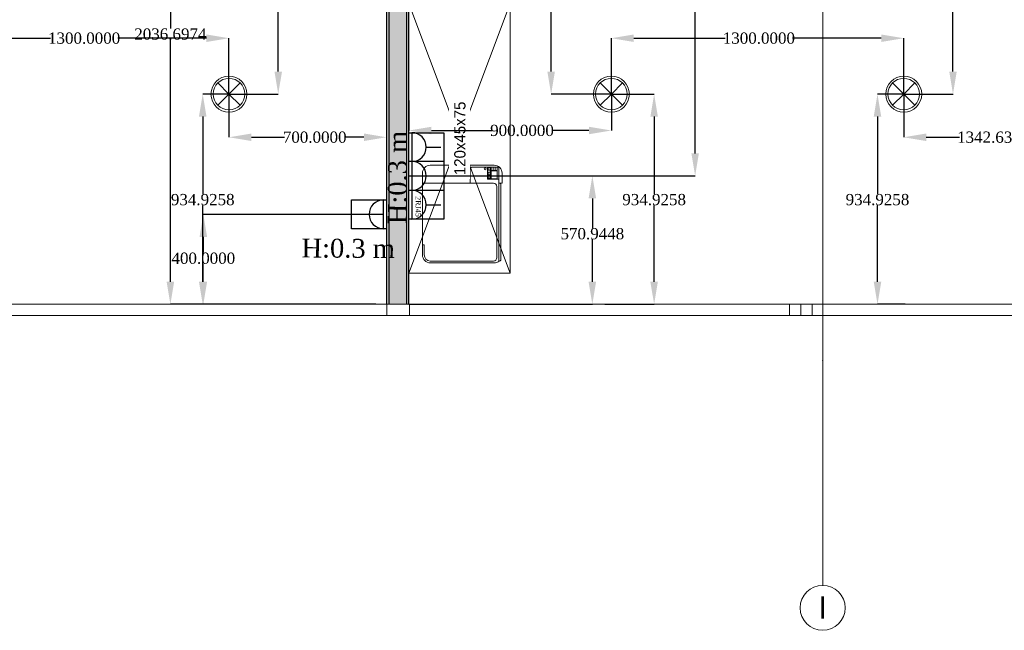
# Model space of a CAD drawing. Header units: millimetres. Extents: x 0 to 88385, y 0 to 41127.
# Tile 180 of 244: x 81661 to 86039, y 11503 to 14219. Entities that reach past the tile are written whole.
import ezdxf
from ezdxf.enums import TextEntityAlignment as Align

# ---------------------------------------------------------------- set-up
doc = ezdxf.new("R2010")
doc.units = ezdxf.units.MM
doc.header["$MEASUREMENT"] = 0
doc.set_wipeout_variables(frame=1)
doc.linetypes.add('Wipeout_Contour', pattern=[1000, 0, -1000])
for name, color, linetype in [('- განათება', 7, 'Continuous'), ('- საშტეფცელო როზეტები', 7, 'Continuous'), ('New_Structural - Bearing', 7, 'Continuous'), ('Structural - Bearing', 7, 'Continuous'), ('Structural - Grid', 7, 'Continuous')]:
    doc.layers.add(name, color=color, linetype=linetype)
for name, color, linetype, lineweight in [('Archicad Windows_Pen_No__1', 7, 'Continuous', 13), ('New_Annotation - Text_Pen_No__1', 7, 'Continuous', 13), ('New_Interior - Furniture _Pen_No__1', 7, 'Continuous', 13), ('New_Structural - Bearing_Pen_No__1', 7, 'Continuous', 13), ('Structural - Bearing_Pen_No__1', 7, 'Continuous', 13)]:
    doc.layers.add(name, color=color, linetype=linetype, lineweight=lineweight)
for name, color, linetype, lineweight, true_color in [('New_Interior - Lamp_Pen_No__77', 7, 'Continuous', 20, 0xffeb28), ('New_Structural - Bearing_Pen_No__5', 7, 'Continuous', 25, 0x40a5ff), ('New_Structural - Bearing_Pen_No__57', 7, 'Continuous', 25, 0xdcd214), ('Structural - Grid_Pen_No__81', 7, 'Continuous', 20, 0x6a6a6a)]:
    doc.layers.add(name, color=color, linetype=linetype, lineweight=lineweight, true_color=true_color)
doc.styles.add('GENERATED_STYLE_2', font='txt')
doc.styles.get("Standard").update_dxf_attribs({"font": 'sylfaen.ttf'})
doc.dimstyles.get("Standard").update_dxf_attribs({"dimtxt": 0.18, "dimasz": 0.18, "dimexe": 0.18, "dimexo": 0.0625, "dimgap": 0.09, "dimtad": 0, "dimtih": 1, "dimtoh": 1, "dimdec": 4, "dimzin": 0, "dimdsep": 46, "dimtxsty": 'Standard', "dimcen": 0.09, "dimadec": 0, "dimazin": 0, "dimtfac": 1, "dimtdec": 4, "dimtofl": 0, "dimtmove": 0, "dimatfit": 3, "dimfxl": 1, "dimtolj": 1, "dimtzin": 0, "dimarcsym": 0})

# ---------------------------------------------------------------- blocks, each defined once
blk = doc.blocks.new('Slab_1', base_point=(2744.3, 12903.1))
at = {"layer": 'Structural - Bearing_Pen_No__1', "color": 7, "linetype": 'Continuous', "lineweight": 13, "flags": 128}
blk.add_lwpolyline([(2744.3, 12903.1), (2744.3, 39238), (-9233.8, 39238), (-16833.8, 39238), (-23183.8, 39238), (-23183.8, 32838), (-47183.8, 32838), (-47183.8, 12903.1)], close=True, dxfattribs=at)
blk = doc.blocks.new('Horizontal Multi-Sash Window_6')
at = {"layer": 'Archicad Windows_Pen_No__1', "color": 7, "linetype": 'Continuous', "lineweight": 13}
for p, q in [((-900, 0), (900, 0)), ((-900, 0), (-850, 0)), ((-900, 0), (-900, -50)), ((-900, 0), (-900, -50)), ((-850, 0), (-850, -50)), ((-850, 0), (850, 0)), ((850, -50), (850, 0)), ((850, 0), (900, 0)), ((900, 0), (900, -50)), ((900, 0), (900, -50)), ((-900, -50), (900, -50)), ((-850, -50), (-900, -50)), ((850, -50), (-850, -50)), ((900, -50), (850, -50))]:
    blk.add_line(p, q, dxfattribs=at)
blk = doc.blocks.new('Horizontal Multi-Sash Window_7')
at = {"layer": 'Archicad Windows_Pen_No__1', "color": 7, "linetype": 'Continuous', "lineweight": 13}
for p, q in [((-8951.5, 0), (8951.5, 0)), ((-8951.5, 0), (-8901.5, 0)), ((-8951.5, 0), (-8951.5, -50)), ((-8951.5, 0), (-8951.5, -50)), ((-8901.5, 0), (-8901.5, -50)), ((-8901.5, 0), (-7211.2, 0)), ((-7211.2, -50), (-7211.2, 0)), ((-7211.2, 0), (-7161.2, 0)), ((-7161.2, 0), (-7111.2, 0)), ((-7111.2, 0), (-7111.2, -50)), ((-7111.2, 0), (-5420.9, 0)), ((-8951.5, -50), (8951.5, -50)), ((-8901.5, -50), (-8951.5, -50)), ((-7211.2, -50), (-8901.5, -50)), ((-7161.2, -50), (-7211.2, -50)), ((-7111.2, -50), (-7161.2, -50)), ((-5420.9, -50), (-7111.2, -50))]:
    blk.add_line(p, q, dxfattribs=at)
blk = doc.blocks.new('Wall_7', base_point=(2744.3, 12903.1))
at = {"layer": 'Archicad Windows_Pen_No__1', "color": 7, "linetype": 'Continuous', "lineweight": 13, "xscale": -1, "zscale": 1000}
for name, p in [('Horizontal Multi-Sash Window_7', (-8057.2, 12953.1)), ('Horizontal Multi-Sash Window_6', (1794.3, 12953.1))]:
    blk.add_blockref(name, p, dxfattribs=at)
blk = doc.blocks.new('Wall_49', base_point=(-948.3, 20888))
at = {"layer": 'New_Structural - Bearing_Pen_No__57', "linetype": 'Continuous', "lineweight": 25, "true_color": 0xdcd214}
blk.add_hatch(color=52, dxfattribs=at).paths.add_polyline_path([(-938.3, 20788), (-938.3, 12953.1), (-858.3, 12953.1), (-858.3, 20788)])
at = {"layer": 'New_Structural - Bearing_Pen_No__1', "color": 7, "linetype": 'Continuous', "lineweight": 13, "flags": 128}
for points in [[(-948.3, 12953.1), (-938.3, 12953.1)], [(-938.3, 12953.1), (-858.3, 12953.1)], [(-858.3, 12953.1), (-848.3, 12953.1)]]:
    blk.add_lwpolyline(points, dxfattribs=at)
at = {"layer": 'New_Structural - Bearing_Pen_No__5', "color": 161, "linetype": 'Continuous', "lineweight": 25, "true_color": 0x40a5ff}
for p, q in [((-938.3, 20788), (-938.3, 12953.1)), ((-858.3, 12953.1), (-858.3, 20788))]:
    blk.add_line(p, q, dxfattribs=at)
at = {"layer": 'New_Structural - Bearing_Pen_No__5', "color": 161, "linetype": 'Continuous', "lineweight": 25, "true_color": 0x40a5ff, "flags": 128}
for points in [[(-948.3, 20788), (-948.3, 12953.1)], [(-848.3, 12953.1), (-848.3, 20788)]]:
    blk.add_lwpolyline(points, dxfattribs=at)
blk = doc.blocks.new('Wardrobe 01')
at = {"layer": 'New_Interior - Furniture _Pen_No__1', "color": 7, "linetype": 'Continuous', "lineweight": 13}
for p, q in [((1200, 0), (0, 450)), ((0, 0), (1200, 450))]:
    blk.add_line(p, q, dxfattribs=at)
at = {"layer": 'New_Interior - Furniture _Pen_No__1', "color": 7, "linetype": 'Continuous', "lineweight": 13, "flags": 128}
blk.add_lwpolyline([(0, 0), (1200, 0), (1200, 450), (0, 450)], close=True, dxfattribs=at)
blk = doc.blocks.new('Standard grid marker_2')
at = {"layer": 'Structural - Grid_Pen_No__81', "color": 251, "linetype": 'Continuous', "lineweight": 20, "true_color": 0x6a6a6a}
for q in [(0, 0), (27734.9, 0)]:
    blk.add_line((1000, 0), q, dxfattribs=at)
blk.add_circle((-100, 0), 100, dxfattribs=at)
blk.add_point((1000, 0), dxfattribs=at)
blk.add_point((1000, 0), dxfattribs=at)
at = {"layer": 'Structural - Grid_Pen_No__81', "color": 251, "lineweight": 20, "true_color": 0x6a6a6a, "style": 'GENERATED_STYLE_2'}
for tag, p in [('AC_MarkerText_1_0', (-1.5, -46.7)), ('AC_MarkerText_1_1', (28933.4, -46.7))]:
    blk.add_attdef(tag, text='', height=100, rotation=270, dxfattribs=at).set_placement(p, align=Align.TOP_CENTER)
blk = doc.blocks.new('Copier Desktop')
at = {"layer": 'New_Interior - Furniture _Pen_No__1', "color": 7, "linetype": 'Continuous', "lineweight": 13}
for p, q in [((80, 354), (80, 38)), ((354, 346), (354, 354)), ((399, 346), (354, 346)), ((426, 38), (426, 319)), ((20, 142), (80, 142)), ((8, 12.7), (8, 130)), ((8, 64), (62, 64)), ((8, 51), (62, 51)), ((23, 48), (8, 48)), ((8, 48), (8, 21)), ((22, 61.5), (9.5, 61.5)), ((9.5, 61.5), (9.5, 53.5)), ((9.5, 53.5), (22, 53.5)), ((22, 53.5), (22, 61.5)), ((23, 21), (23, 48)), ((60, 48), (25, 48)), ((25, 48), (25, 21)), ((42, 61.5), (30, 61.5)), ((30, 61.5), (30, 53.5)), ((30, 53.5), (42, 53.5)), ((42, 53.5), (42, 61.5)), ((57, 61.5), (45, 61.5)), ((45, 61.5), (45, 53.5)), ((45, 53.5), (57, 53.5)), ((57, 53.5), (57, 61.5)), ((60, 21), (60, 48)), ((62, 15), (62, 64)), ((8, 39), (23, 39)), ((8, 30), (23, 30)), ((8, 21), (23, 21)), ((8, 15), (80, 15)), ((25, 21), (60, 21)), ((95, 23), (411, 23))]:
    blk.add_line(p, q, dxfattribs=at)
at = {"layer": 'New_Interior - Furniture _Pen_No__1', "color": 7, "linetype": 'Continuous', "lineweight": 13, "flags": 128}
for points in [[(35, 0), (80, 0), (80, 15), (426, 15), (426, 12.7, 0.174158), (434, 35), (434, 319, 0.414214), (399, 354), (35, 354, 0.414214), (0, 319), (0, 35, 0.414214)], [(80, 15), (80, 11, 0.414214), (86, 5), (420, 5, 0.414214), (426, 11), (426, 15)]]:
    blk.add_lwpolyline(points, format="xyb", close=True, dxfattribs=at)
at = {"layer": 'New_Interior - Furniture _Pen_No__1', "color": 7, "linetype": 'Continuous', "lineweight": 13}
blk.add_circle((15.8, 75), 5, dxfattribs=at)
for centre, radius, start, end in [((399, 319), 27, 0, 90), ((20, 130), 12, 90, 180), ((95, 38), 15, 180, 270), ((411, 38), 15, 270, 0)]:
    blk.add_arc(centre, radius, start, end, dxfattribs=at)
blk = doc.blocks.new('2 cali internetis rozeti')
at = {"layer": '- საშტეფცელო როზეტები', "color": 5}
for p, q in [((-9463.5, -8848.5), (-9463.5, -8783.2)), ((-9527.6, -8912.7), (-9399.3, -8912.7))]:
    blk.add_line(p, q, dxfattribs=at)
blk.add_arc((-9463.5, -8912.7), 64.1, 0, 180, dxfattribs=at)
at = {"layer": '- საშტეფცელო როზეტები', "color": 1, "insert": (-9502, -8872.5), "char_height": 23.657, "attachment_point": 1}
blk.add_mtext_dynamic_manual_height_columns('{\\fSylfaen|b0|i0|c0|p18;2RJ45}', width=4.298, gutter_width=0.0538, heights=[0], dxfattribs=at)
blk = doc.blocks.new('3-იანი ჩარჩო')
at = {"layer": '- საშტეფცელო როზეტები', "color": 5}
for points in [[(8472, 3410.2), (8472, 3565.2), (8600.2, 3565.2)], [(8600.2, 3565.2), (8728.5, 3565.2)], [(8600.2, 3565.2), (8600.2, 3410.2)], [(8728.5, 3565.2), (8856.8, 3565.2), (8856.8, 3410.2), (8728.5, 3410.2)], [(8728.5, 3565.2), (8728.5, 3410.2)], [(8600.2, 3410.2), (8472, 3410.2)], [(8728.5, 3410.2), (8600.2, 3410.2)]]:
    blk.add_lwpolyline(points, dxfattribs=at)
blk = doc.blocks.new('- საშტეფცელო როზეტი IP22')
at = {"layer": '- საშტეფცელო როზეტები', "color": 5}
for p, q in [((8536.7, 3822.7), (8536.7, 3888.1)), ((8472.6, 3758.6), (8600.9, 3758.6))]:
    blk.add_line(p, q, dxfattribs=at)
blk.add_arc((8536.7, 3758.6), 64.1, 0, 180, dxfattribs=at)
blk = doc.blocks.new('1 ჩარჩო')
at = {"layer": '- საშტეფცელო როზეტები', "color": 5}
blk.add_lwpolyline([(7775.1, 3905.1), (7903.3, 3905.1), (7903.3, 3750.1), (7775.1, 3750.1)], close=True, dxfattribs=at)
blk = doc.blocks.new('Recessed Spot')
at = {"layer": 'New_Interior - Lamp_Pen_No__77', "color": 2, "linetype": 'Continuous', "lineweight": 20, "true_color": 0xffeb28}
for q in [(-49.5, 49.5), (49.5, 49.5), (-49.5, -49.5), (49.5, -49.5)]:
    blk.add_line((0, 0), q, dxfattribs=at)
at = {"layer": 'New_Interior - Lamp_Pen_No__77', "color": 2, "linetype": 'Continuous', "lineweight": 20, "true_color": 0xffeb28, "flags": 128}
blk.add_lwpolyline([(80, 0, 1), (-80, 0, 1)], format="xyb", close=True, dxfattribs=at)
at = {"layer": 'New_Interior - Lamp_Pen_No__77', "color": 2, "linetype": 'Continuous', "lineweight": 20, "true_color": 0xffeb28}
blk.add_circle((0, 0), 70, dxfattribs=at)
blk = doc.blocks.new('*D565')
at = {"layer": '- საშტეფცელო როზეტები', "color": 0, "lineweight": -2, "transparency": 16777216}
for p, q in [((83405, 13524), (84207.7, 13524)), ((84207.5, 13424), (84207.5, 13292.2)), ((84207.5, 13053.1), (84207.5, 13240.8)), ((83392, 12953.1), (84207.7, 12953.1))]:
    blk.add_line(p, q, dxfattribs=at)
at = {"layer": '- საშტეფცელო როზეტები', "color": 0, "transparency": 16777216}
for points in [[(84190.8, 13424), (84224.2, 13424), (84207.5, 13524)], [(84190.8, 13053.1), (84224.2, 13053.1), (84207.5, 12953.1)]]:
    blk.add_solid(points, dxfattribs=at)
at = {"layer": 'Defpoints', "color": 0, "transparency": 16777216}
for p in [(83404.9, 13524), (84207.5, 13524), (83391.9, 12953.1)]:
    blk.add_point(p, dxfattribs=at)
at = {"layer": '- საშტეფცელო როზეტები', "color": 0, "transparency": 16777216, "insert": (84207.5, 13266.5), "char_height": 50, "attachment_point": 5}
blk.add_mtext('\\A1;{\\fSylfaen|b0|i0|c0|p18;570.9448}', dxfattribs=at)
blk = doc.blocks.new('*D571')
at = {"layer": '- საშტეფცელო როზეტები', "color": 0, "lineweight": -2, "transparency": 16777216}
for p, q in [((83278.9, 13353.1), (82477.7, 13353.1)), ((82477.9, 13253.1), (82477.9, 13183.1)), ((82477.9, 13053.1), (82477.9, 13131.9)), ((83245.3, 12953.1), (82477.7, 12953.1))]:
    blk.add_line(p, q, dxfattribs=at)
at = {"layer": '- საშტეფცელო როზეტები', "color": 0, "transparency": 16777216}
for points in [[(82461.2, 13253.1), (82494.5, 13253.1), (82477.9, 13353.1)], [(82461.2, 13053.1), (82494.5, 13053.1), (82477.9, 12953.1)]]:
    blk.add_solid(points, dxfattribs=at)
at = {"layer": 'Defpoints', "color": 0, "transparency": 16777216}
for p in [(82477.9, 13353.1), (83279, 13353.1), (83245.4, 12953.1)]:
    blk.add_point(p, dxfattribs=at)
at = {"layer": '- საშტეფცელო როზეტები', "color": 0, "transparency": 16777216, "insert": (82477.9, 13157.5), "char_height": 50, "attachment_point": 5}
blk.add_mtext('\\A1;{\\fSylfaen|b0|i0|c0|p18;400.0000}', dxfattribs=at)
blk = doc.blocks.new('*D572')
at = {"layer": '- საშტეფცელო როზეტები', "color": 0, "lineweight": -2, "transparency": 16777216}
for p, q in [((83259.5, 14989.8), (82331.2, 14989.8)), ((82331.4, 14889.8), (82331.4, 14180.2)), ((82331.4, 13053.1), (82331.4, 14128.8)), ((83245.3, 12953.1), (82331.2, 12953.1))]:
    blk.add_line(p, q, dxfattribs=at)
at = {"layer": '- საშტეფცელო როზეტები', "color": 0, "transparency": 16777216}
for points in [[(82314.7, 14889.8), (82348, 14889.8), (82331.4, 14989.8)], [(82314.7, 13053.1), (82348, 13053.1), (82331.4, 12953.1)]]:
    blk.add_solid(points, dxfattribs=at)
at = {"layer": 'Defpoints', "color": 0, "transparency": 16777216}
for p in [(82331.4, 14989.8), (83259.6, 14989.8), (83245.4, 12953.1)]:
    blk.add_point(p, dxfattribs=at)
at = {"layer": '- საშტეფცელო როზეტები', "color": 0, "transparency": 16777216, "insert": (82331.4, 14154.5), "char_height": 50, "attachment_point": 5}
blk.add_mtext('\\A1;{\\fSylfaen|b0|i0|c0|p18;2036.6974}', dxfattribs=at)
blk = doc.blocks.new('*D1018')
at = {"layer": '- განათება', "color": 0, "lineweight": -2, "transparency": 16777216}
for p, q in [((85591.9, 13888), (85475, 13888)), ((85475.2, 13788), (85475.2, 13444.1)), ((85475.2, 13053.1), (85475.2, 13392.7)), ((85598.9, 12953.1), (85475, 12953.1))]:
    blk.add_line(p, q, dxfattribs=at)
at = {"layer": '- განათება', "color": 0, "transparency": 16777216}
for points in [[(85458.5, 13788), (85491.9, 13788), (85475.2, 13888)], [(85458.5, 13053.1), (85491.9, 13053.1), (85475.2, 12953.1)]]:
    blk.add_solid(points, dxfattribs=at)
at = {"layer": 'Defpoints', "color": 0, "transparency": 16777216}
for p in [(85475.2, 13888), (85591.9, 13888), (85598.9, 12953.1)]:
    blk.add_point(p, dxfattribs=at)
at = {"layer": '- განათება', "color": 0, "transparency": 16777216, "insert": (85475.2, 13418.4), "char_height": 50, "attachment_point": 5}
blk.add_mtext('\\A1;{\\fSylfaen|b0|i0|c0|p18;934.9258}', dxfattribs=at)
blk = doc.blocks.new('*D1019')
at = {"layer": '- განათება', "color": 0, "lineweight": -2, "transparency": 16777216}
for p, q in [((85591.9, 13887.9), (85591.9, 13695.8)), ((86934.6, 13895.9), (86934.6, 13695.8)), ((85691.9, 13696), (85840.2, 13696)), ((86834.6, 13696), (86139.2, 13696))]:
    blk.add_line(p, q, dxfattribs=at)
at = {"layer": '- განათება', "color": 0, "transparency": 16777216}
for points in [[(85691.9, 13712.7), (85691.9, 13679.3), (85591.9, 13696)], [(86834.6, 13712.7), (86834.6, 13679.3), (86934.6, 13696)]]:
    blk.add_solid(points, dxfattribs=at)
at = {"layer": 'Defpoints', "color": 0, "transparency": 16777216}
for p in [(85591.9, 13888), (86934.6, 13896), (85591.9, 13696)]:
    blk.add_point(p, dxfattribs=at)
at = {"layer": '- განათება', "color": 0, "transparency": 16777216, "insert": (85989.7, 13696), "char_height": 50, "attachment_point": 5}
blk.add_mtext('\\A1;{\\fSylfaen|b0|i0|c0|p18;1342.6339}', dxfattribs=at)
blk = doc.blocks.new('*D1020')
at = {"layer": '- განათება', "color": 0, "lineweight": -2, "transparency": 16777216}
for p, q in [((84291.9, 13887.9), (84291.9, 13725.8)), ((83391.9, 13859.7), (83391.9, 13725.8)), ((83491.9, 13726), (83760.7, 13726)), ((84191.9, 13726), (84028.7, 13726))]:
    blk.add_line(p, q, dxfattribs=at)
at = {"layer": '- განათება', "color": 0, "transparency": 16777216}
for points in [[(83491.9, 13742.7), (83491.9, 13709.3), (83391.9, 13726)], [(84191.9, 13742.7), (84191.9, 13709.3), (84291.9, 13726)]]:
    blk.add_solid(points, dxfattribs=at)
at = {"layer": 'Defpoints', "color": 0, "transparency": 16777216}
for p in [(84291.9, 13888), (83391.9, 13859.7), (84291.9, 13726)]:
    blk.add_point(p, dxfattribs=at)
at = {"layer": '- განათება', "color": 0, "transparency": 16777216, "insert": (83894.7, 13726), "char_height": 50, "attachment_point": 5}
blk.add_mtext('\\A1;{\\fSylfaen|b0|i0|c0|p18;900.0000}', dxfattribs=at)
blk = doc.blocks.new('*D1021')
at = {"layer": '- განათება', "color": 0, "lineweight": -2, "transparency": 16777216}
for p, q in [((84292, 13888), (84482.4, 13888)), ((84482.2, 13788), (84482.2, 13444.1)), ((84482.2, 13053.1), (84482.2, 13392.7)), ((84263.5, 12953.1), (84482.4, 12953.1))]:
    blk.add_line(p, q, dxfattribs=at)
at = {"layer": '- განათება', "color": 0, "transparency": 16777216}
for points in [[(84465.5, 13788), (84498.9, 13788), (84482.2, 13888)], [(84465.5, 13053.1), (84498.9, 13053.1), (84482.2, 12953.1)]]:
    blk.add_solid(points, dxfattribs=at)
at = {"layer": 'Defpoints', "color": 0, "transparency": 16777216}
for p in [(84291.9, 13888), (84482.2, 13888), (84263.4, 12953.1)]:
    blk.add_point(p, dxfattribs=at)
at = {"layer": '- განათება', "color": 0, "transparency": 16777216, "insert": (84482.2, 13418.4), "char_height": 50, "attachment_point": 5}
blk.add_mtext('\\A1;{\\fSylfaen|b0|i0|c0|p18;934.9258}', dxfattribs=at)
blk = doc.blocks.new('*D1022')
at = {"layer": '- განათება', "color": 0, "lineweight": -2, "transparency": 16777216}
for p, q in [((84291.9, 13888), (84291.9, 14136.7)), ((84391.9, 14136.5), (84798.3, 14136.5)), ((85491.9, 14136.5), (85097.6, 14136.5)), ((85591.9, 13888), (85591.9, 14136.7))]:
    blk.add_line(p, q, dxfattribs=at)
at = {"layer": '- განათება', "color": 0, "transparency": 16777216}
for points in [[(84391.9, 14153.2), (84391.9, 14119.8), (84291.9, 14136.5)], [(85491.9, 14153.2), (85491.9, 14119.8), (85591.9, 14136.5)]]:
    blk.add_solid(points, dxfattribs=at)
at = {"layer": 'Defpoints', "color": 0, "transparency": 16777216}
for p in [(84291.9, 14136.5), (84291.9, 13888), (85591.9, 13888)]:
    blk.add_point(p, dxfattribs=at)
at = {"layer": '- განათება', "color": 0, "transparency": 16777216, "insert": (84947.9, 14136.5), "char_height": 50, "attachment_point": 5}
blk.add_mtext('\\A1;{\\fSylfaen|b0|i0|c0|p18;1300.0000}', dxfattribs=at)
blk = doc.blocks.new('*D1023')
at = {"layer": '- განათება', "color": 0, "lineweight": -2, "transparency": 16777216}
for p, q in [((85592, 15388), (85811.1, 15388)), ((85810.9, 15288), (85810.9, 14806.1)), ((85810.9, 13988), (85810.9, 14754.8)), ((85592, 13888), (85811.1, 13888))]:
    blk.add_line(p, q, dxfattribs=at)
at = {"layer": '- განათება', "color": 0, "transparency": 16777216}
for points in [[(85794.3, 15288), (85827.6, 15288), (85810.9, 15388)], [(85794.3, 13988), (85827.6, 13988), (85810.9, 13888)]]:
    blk.add_solid(points, dxfattribs=at)
at = {"layer": 'Defpoints', "color": 0, "transparency": 16777216}
for p in [(85591.9, 15388), (85591.9, 13888), (85810.9, 13888)]:
    blk.add_point(p, dxfattribs=at)
at = {"layer": '- განათება', "color": 0, "transparency": 16777216, "insert": (85810.9, 14780.4), "char_height": 50, "attachment_point": 5}
blk.add_mtext('\\A1;{\\fSylfaen|b0|i0|c0|p18;1500.0000}', dxfattribs=at)
blk = doc.blocks.new('*D1024')
at = {"layer": '- განათება', "color": 0, "lineweight": -2, "transparency": 16777216}
for p, q in [((84291.9, 15388), (84024, 15388)), ((84024.2, 15288), (84024.2, 14806.1)), ((84024.2, 13988), (84024.2, 14754.8)), ((84291.9, 13888), (84024, 13888))]:
    blk.add_line(p, q, dxfattribs=at)
at = {"layer": '- განათება', "color": 0, "transparency": 16777216}
for points in [[(84007.5, 15288), (84040.9, 15288), (84024.2, 15388)], [(84007.5, 13988), (84040.9, 13988), (84024.2, 13888)]]:
    blk.add_solid(points, dxfattribs=at)
at = {"layer": 'Defpoints', "color": 0, "transparency": 16777216}
for p in [(84291.9, 15388), (84024.2, 13888), (84291.9, 13888)]:
    blk.add_point(p, dxfattribs=at)
at = {"layer": '- განათება', "color": 0, "transparency": 16777216, "insert": (84024.2, 14780.4), "char_height": 50, "attachment_point": 5}
blk.add_mtext('\\A1;{\\fSylfaen|b0|i0|c0|p18;1500.0000}', dxfattribs=at)
blk = doc.blocks.new('*D1026')
at = {"layer": '- განათება', "color": 0, "lineweight": -2, "transparency": 16777216}
for p, q in [((82591.9, 13888), (82475, 13888)), ((82475.2, 13788), (82475.2, 13444.1)), ((82475.2, 13053.1), (82475.2, 13392.7)), ((82598.9, 12953.1), (82475, 12953.1))]:
    blk.add_line(p, q, dxfattribs=at)
at = {"layer": '- განათება', "color": 0, "transparency": 16777216}
for points in [[(82458.5, 13788), (82491.9, 13788), (82475.2, 13888)], [(82458.5, 13053.1), (82491.9, 13053.1), (82475.2, 12953.1)]]:
    blk.add_solid(points, dxfattribs=at)
at = {"layer": 'Defpoints', "color": 0, "transparency": 16777216}
for p in [(82475.2, 13888), (82591.9, 13888), (82598.9, 12953.1)]:
    blk.add_point(p, dxfattribs=at)
at = {"layer": '- განათება', "color": 0, "transparency": 16777216, "insert": (82475.2, 13418.4), "char_height": 50, "attachment_point": 5}
blk.add_mtext('\\A1;{\\fSylfaen|b0|i0|c0|p18;934.9258}', dxfattribs=at)
blk = doc.blocks.new('*D1027')
at = {"layer": '- განათება', "color": 0, "lineweight": -2, "transparency": 16777216}
for p, q in [((82591.9, 13887.9), (82591.9, 13695.8)), ((83291.9, 13802.9), (83291.9, 13695.8)), ((82691.9, 13696), (82839.3, 13696)), ((83191.9, 13696), (83106.7, 13696))]:
    blk.add_line(p, q, dxfattribs=at)
at = {"layer": '- განათება', "color": 0, "transparency": 16777216}
for points in [[(82691.9, 13712.7), (82691.9, 13679.3), (82591.9, 13696)], [(83191.9, 13712.7), (83191.9, 13679.3), (83291.9, 13696)]]:
    blk.add_solid(points, dxfattribs=at)
at = {"layer": 'Defpoints', "color": 0, "transparency": 16777216}
for p in [(82591.9, 13888), (83291.9, 13803), (82591.9, 13696)]:
    blk.add_point(p, dxfattribs=at)
at = {"layer": '- განათება', "color": 0, "transparency": 16777216, "insert": (82973, 13696), "char_height": 50, "attachment_point": 5}
blk.add_mtext('\\A1;{\\fSylfaen|b0|i0|c0|p18;700.0000}', dxfattribs=at)
blk = doc.blocks.new('*D1031')
at = {"layer": '- განათება', "color": 0, "lineweight": -2, "transparency": 16777216}
for p, q in [((81291.9, 13888), (81291.9, 14136.7)), ((81391.9, 14136.5), (81798.3, 14136.5)), ((82491.9, 14136.5), (82097.6, 14136.5)), ((82591.9, 13888), (82591.9, 14136.7))]:
    blk.add_line(p, q, dxfattribs=at)
at = {"layer": '- განათება', "color": 0, "transparency": 16777216}
for points in [[(81391.9, 14153.2), (81391.9, 14119.8), (81291.9, 14136.5)], [(82491.9, 14153.2), (82491.9, 14119.8), (82591.9, 14136.5)]]:
    blk.add_solid(points, dxfattribs=at)
at = {"layer": 'Defpoints', "color": 0, "transparency": 16777216}
for p in [(81291.9, 14136.5), (81291.9, 13888), (82591.9, 13888)]:
    blk.add_point(p, dxfattribs=at)
at = {"layer": '- განათება', "color": 0, "transparency": 16777216, "insert": (81947.9, 14136.5), "char_height": 50, "attachment_point": 5}
blk.add_mtext('\\A1;{\\fSylfaen|b0|i0|c0|p18;1300.0000}', dxfattribs=at)
blk = doc.blocks.new('*D1042')
at = {"layer": '- განათება', "color": 0, "lineweight": -2, "transparency": 16777216}
for p, q in [((82592, 15688), (82811.1, 15688)), ((82810.9, 15588), (82810.9, 14806.1)), ((82810.9, 13988), (82810.9, 14754.8)), ((82592, 13888), (82811.1, 13888))]:
    blk.add_line(p, q, dxfattribs=at)
at = {"layer": '- განათება', "color": 0, "transparency": 16777216}
for points in [[(82794.3, 15588), (82827.6, 15588), (82810.9, 15688)], [(82794.3, 13988), (82827.6, 13988), (82810.9, 13888)]]:
    blk.add_solid(points, dxfattribs=at)
at = {"layer": 'Defpoints', "color": 0, "transparency": 16777216}
for p in [(82591.9, 15688), (82591.9, 13888), (82810.9, 13888)]:
    blk.add_point(p, dxfattribs=at)
at = {"layer": '- განათება', "color": 0, "transparency": 16777216, "insert": (82810.9, 14780.4), "char_height": 50, "attachment_point": 5}
blk.add_mtext('\\A1;{\\fSylfaen|b0|i0|c0|p18;1800.0000}', dxfattribs=at)
blk = doc.blocks.new('*D1366')
at = {"layer": '- საშტეფცელო როზეტები', "color": 0, "lineweight": -2, "transparency": 16777216}
for p, q in [((83417.7, 15946), (84664.7, 15946)), ((84664.5, 15846), (84664.5, 14788.6)), ((84664.5, 13624), (84664.5, 14737.4)), ((83391.8, 13524), (84664.7, 13524))]:
    blk.add_line(p, q, dxfattribs=at)
at = {"layer": '- საშტეფცელო როზეტები', "color": 0, "transparency": 16777216}
for points in [[(84647.8, 15846), (84681.2, 15846), (84664.5, 15946)], [(84647.8, 13624), (84681.2, 13624), (84664.5, 13524)]]:
    blk.add_solid(points, dxfattribs=at)
at = {"layer": 'Defpoints', "color": 0, "transparency": 16777216}
for p in [(83417.6, 15946), (84664.5, 15946), (83391.8, 13524)]:
    blk.add_point(p, dxfattribs=at)
at = {"layer": '- საშტეფცელო როზეტები', "color": 0, "transparency": 16777216, "insert": (84664.5, 14763), "char_height": 50, "attachment_point": 5}
blk.add_mtext('\\A1;{\\fSylfaen|b0|i0|c0|p18;2422.0118}', dxfattribs=at)

msp = doc.modelspace()

# ---------------------------------------------------------------- block references
at = {"layer": '- განათება', "color": 2, "linetype": 'Continuous', "lineweight": 20, "true_color": 0xffeb28, "zscale": 1000}
for p in [(82591.9443, 13887.98097), (84291.9443, 13887.98097), (85591.9443, 13887.98097)]:
    msp.add_blockref('Recessed Spot', p, dxfattribs=at)
at = {"layer": '- საშტეფცელო როზეტები', "color": 5, "rotation": 270}
msp.add_blockref('3-იანი ჩარჩო', (79981.74075, 22188.37136), dxfattribs=at)
at = {"layer": '- საშტეფცელო როზეტები'}
for name, p, rotation in [('- საშტეფცელო როზეტი IP22', (79646.35847, 22189.00855), 270), ('- საშტეფცელო როზეტი IP22', (79646.35847, 22060.7416), 270), ('2 cali internetis rozeti', (92317.58016, 3932.27057), 270), ('1 ჩარჩო', (87042.00678, 5513.84752), 90), ('- საშტეფცელო როზეტი IP22', (87037.53014, 4816.31359), 90)]:
    msp.add_blockref(name, p, dxfattribs=dict(at, rotation=rotation))
at = {"layer": 'New_Interior - Furniture _Pen_No__1', "color": 7, "linetype": 'Continuous', "lineweight": 13, "xscale": -1, "zscale": 1000}
for name, p, rotation in [('Wardrobe 01', (83391.9443, 13091.00845), 270), ('Copier Desktop', (83805.9769, 13571.4788), 90)]:
    msp.add_blockref(name, p, dxfattribs=dict(at, rotation=rotation))
at = {"layer": 'New_Structural - Bearing', "color": 7, "lineweight": 35}
msp.add_blockref('Wall_49', (83291.9443, 20887.98097), dxfattribs=at)
at = {"layer": 'Structural - Bearing', "color": 7, "linetype": 'Continuous', "lineweight": 13}
msp.add_blockref('Slab_1', (86984.57817, 12903.05519), dxfattribs=at)
at = {"layer": 'Structural - Bearing', "color": 7, "lineweight": 35}
msp.add_blockref('Wall_7', (86984.57817, 12903.05519), dxfattribs=at)
at = {"layer": 'Structural - Grid', "color": 8, "linetype": 'Continuous', "lineweight": 15}
ref = msp.add_blockref('Standard grid marker_2', (85231.5059, 11703.05519), dxfattribs=dict(at, zscale=1000, rotation=90))
ref.add_attrib('AC_MarkerText_1', 'I', dxfattribs={"layer": 'Structural - Grid_Pen_No__81', "color": 251, "lineweight": 20, "true_color": 0x6a6a6a, "height": 100, "rotation": 360, "style": 'GENERATED_STYLE_2'}).set_placement((85231.5059, 11654.87336), align=Align.TOP_CENTER)

# ---------------------------------------------------------------- texts
at = {"layer": '- საშტეფცელო როზეტები', "color": 5, "attachment_point": 3}
for s, insert, char_height, rotation in [('H:0.3 m', (83300.21634, 13725.21864), 83.964469, 89.68932566), ('{\\fSylfaen|b0|i0|c0|p18;H:0.3 m}', (83330.19816, 13243.14041), 83.9644685, 359.68932566)]:
    msp.add_mtext_dynamic_manual_height_columns(s, width=710.9466492, gutter_width=1.70068, heights=[0], dxfattribs=dict(at, insert=insert, char_height=char_height, rotation=rotation))

# ---------------------------------------------------------------- dimensions: what is measured, and where the dimension line sits
at = {"layer": '- განათება', "color": 1}
for base, p1, p2, angle, picture, middle in [((82810.9384, 13887.98097), (82591.9443, 15687.98097), (82591.9443, 13887.98097), 270, '*D1042', (82810.9384, 14780.41604)), ((84024.20934, 13887.98097), (84291.9443, 15387.98097), (84291.9443, 13887.98097), 270, '*D1024', (84024.20934, 14780.41604)), ((85810.9384, 13887.98097), (85591.9443, 15387.98097), (85591.9443, 13887.98097), 270, '*D1023', (85810.9384, 14780.41604)), ((81291.9443, 14136.5), (82591.9443, 13887.98097), (81291.9443, 13887.98097), 180, '*D1031', (81947.9384, 14136.5)), ((84291.9443, 14136.5), (85591.9443, 13887.98097), (84291.9443, 13887.98097), 180, '*D1022', (84947.9384, 14136.5)), ((82475.20934, 13887.98097), (82598.9384, 12953.05519), (82591.9443, 13887.98097), 90, '*D1026', (82475.20934, 13418.41813)), ((82591.9443, 13696), (83291.9443, 13803), (82591.9443, 13887.98097), 180, '*D1027', (82973, 13696)), ((84482.20934, 13887.98097), (84263.4428, 12953.05519), (84291.9443, 13887.98097), 90, '*D1021', (84482.20934, 13418.41813)), ((85475.20934, 13887.98097), (85598.9384, 12953.05519), (85591.9443, 13887.98097), 90, '*D1018', (85475.20934, 13418.41813)), ((85591.9443, 13696), (86934.57817, 13896), (85591.9443, 13887.98097), 180, '*D1019', (85989.70934, 13696))]:
    dim = msp.add_linear_dim(base=base, p1=p1, p2=p2, angle=angle, text='{\\fSylfaen|b0|i0|c0|p18;<>}', dimstyle='Standard', override={"dimtxt": 50, "dimasz": 100}, dxfattribs=at)
    dim.commit()
    dim.dimension.update_dxf_attribs({"geometry": picture, "text_midpoint": middle, "dimtype": 160})
at = {"layer": '- საშტეფცელო როზეტები', "color": 1}
for base, p2, picture, middle in [((82331.3779, 14989.75257), (83259.60946, 14989.75257), '*D572', (82331.3779, 14154.5)), ((82477.8779, 13353.05519), (83278.97316, 13353.05519), '*D571', (82477.8779, 13157.5))]:
    dim = msp.add_linear_dim(base=base, p1=(83245.3779, 12953.05519), p2=p2, angle=90, text='{\\fSylfaen|b0|i0|c0|p18;<>}', dimstyle='Standard', override={"dimtxt": 50, "dimasz": 100}, dxfattribs=at)
    dim.commit()
    dim.dimension.update_dxf_attribs({"geometry": picture, "text_midpoint": middle, "dimtype": 160})

# ---------------------------------------------------------------- next in the draw order: wipeouts: each hides what was drawn before it
at = {"color": 7, "linetype": 'Wipeout_Contour', "lineweight": 13, "ltscale": 68342.814878}
msp.add_wipeout([(83663.1568, 13509.88095), (83663.1568, 13872.13661), (83570.73237, 13872.13661), (83570.73237, 13509.88095)], dxfattribs=at).dxf.layer = 'New_Annotation - Text_Pen_No__1'

# ---------------------------------------------------------------- next in the draw order: texts
at = {"layer": 'New_Annotation - Text_Pen_No__1', "color": 7, "linetype": 'Continuous', "lineweight": 13, "insert": (83593.41115, 13691.00878), "char_height": 50, "attachment_point": 2, "rotation": 90, "style": 'GENERATED_STYLE_2'}
msp.add_mtext('\\A1;{\\pqc;\\fBOG 2018|b0|i0|c0|p0;\\W1.000000;120x45x\\fBOG 2018|b0|i0|c0|p0;\\W1.000000;75}', dxfattribs=at)

# ---------------------------------------------------------------- next in the draw order: dimensions: what is measured, and where the dimension line sits
at = {"layer": '- განათება', "color": 1}
dim = msp.add_linear_dim(base=(84291.9443, 13726), p1=(83391.9443, 13859.7392), p2=(84291.9443, 13887.98097), text='{\\fSylfaen|b0|i0|c0|p18;<>}', dimstyle='Standard', override={"dimtxt": 50, "dimasz": 100}, dxfattribs=at)
dim.commit()
dim.dimension.update_dxf_attribs({"geometry": '*D1020', "text_midpoint": (83894.70934, 13726), "dimtype": 160})
at = {"layer": '- საშტეფცელო როზეტები', "color": 1}
for base, p1, p2, picture, middle in [((84664.5, 15946.01182), (83391.7643, 13524), (83417.63488, 15946.01182), '*D1366', (84664.5, 14763)), ((84207.5, 13524), (83391.9443, 12953.05519), (83404.91545, 13524), '*D565', (84207.5, 13266.5))]:
    dim = msp.add_linear_dim(base=base, p1=p1, p2=p2, angle=90, text='{\\fSylfaen|b0|i0|c0|p18;<>}', dimstyle='Standard', override={"dimtxt": 50, "dimasz": 100}, dxfattribs=at)
    dim.commit()
    dim.dimension.update_dxf_attribs({"geometry": picture, "text_midpoint": middle, "dimtype": 160})

doc.saveas('drawing.dxf')
